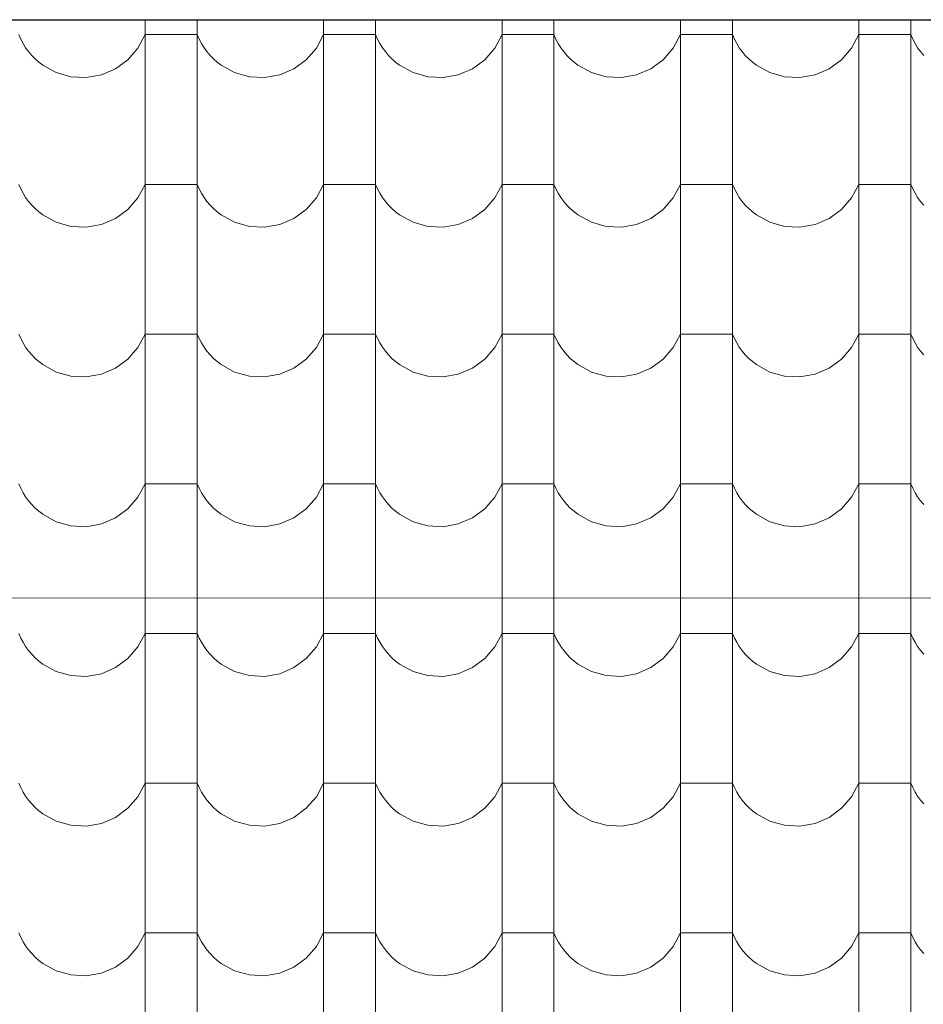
# Model space of a CAD drawing. Header units: millimetres. Extents: x -68772 to 137055, y -73300 to 19650.
# Tile 170 of 212: x 74464 to 75550, y -37967 to -36782. Entities that reach past the tile are written whole.
import ezdxf

# ---------------------------------------------------------------- set-up
doc = ezdxf.new("R2010")
doc.units = ezdxf.units.MM
doc.header["$MEASUREMENT"] = 0
for name, color, linetype, lineweight in [('Nowe_810-G Ogólne_Nr_pióra__1', 7, 'Continuous', 18), ('Nowe_810-G Ogólne_Nr_pióra__26', 13, 'Continuous', 18), ('Nowe_NIEWIDOCZNE DACHY_Nr_pióra__1', 7, 'Continuous', 18)]:
    doc.layers.add(name, color=color, linetype=linetype, lineweight=lineweight)

# ---------------------------------------------------------------- blocks, each defined once
blk = doc.blocks.new('*X46')
at = {"layer": 'Nowe_810-G Ogólne_Nr_pióra__26', "color": 13, "linetype": 'Continuous', "lineweight": 18}
for p, q in [((74614.8, -36782.7), (74614.8, -36910.2)), ((74677.2, -36782.7), (74677.2, -36910.2)), ((74829.3, -36782.7), (74829.3, -36910.2)), ((74891.7, -36782.7), (74891.7, -36910.2)), ((75043.8, -36782.8), (75043.8, -36910.2)), ((75106.2, -36782.8), (75106.2, -36910.2)), ((75258.3, -36782.8), (75258.3, -36910.2)), ((75320.7, -36782.8), (75320.7, -36910.2)), ((75472.8, -36782.8), (75472.8, -36910.2)), ((75535.2, -36782.8), (75535.2, -36910.2)), ((74462.7, -36800.4), (74465.1, -36805.9)), ((74606.1, -36816.7), (74614.8, -36800.4)), ((74646, -36800.4), (74614.8, -36800.4)), ((74677.2, -36800.4), (74646, -36800.4)), ((74677.2, -36800.4), (74679.6, -36805.9)), ((74820.6, -36816.7), (74829.3, -36800.4)), ((74860.5, -36800.4), (74829.3, -36800.4)), ((74891.7, -36800.4), (74860.5, -36800.4)), ((74891.7, -36800.4), (74894.1, -36805.9)), ((75035.1, -36816.7), (75043.8, -36800.4)), ((75075, -36800.4), (75043.8, -36800.4)), ((75106.2, -36800.4), (75075, -36800.4)), ((75106.2, -36800.4), (75108.6, -36805.9)), ((75249.6, -36816.7), (75258.3, -36800.4)), ((75289.5, -36800.4), (75258.3, -36800.4)), ((75320.7, -36800.4), (75289.5, -36800.4)), ((75320.7, -36800.4), (75323.1, -36805.9)), ((75464.1, -36816.7), (75472.8, -36800.4)), ((75504, -36800.4), (75472.8, -36800.4)), ((75535.2, -36800.4), (75504, -36800.4)), ((75535.2, -36800.4), (75537.6, -36805.9)), ((74465.1, -36805.9), (74467.9, -36811.1)), ((74467.9, -36811.1), (74471, -36816.1)), ((74471, -36816.1), (74474.5, -36820.9)), ((74594, -36830.7), (74606.1, -36816.7)), ((74679.6, -36805.9), (74682.4, -36811.1)), ((74682.4, -36811.1), (74685.5, -36816.1)), ((74685.5, -36816.1), (74689, -36820.9)), ((74808.5, -36830.7), (74820.6, -36816.7)), ((74894.1, -36805.9), (74896.9, -36811.1)), ((74896.9, -36811.1), (74900, -36816.1)), ((74900, -36816.1), (74903.5, -36820.9)), ((75023, -36830.7), (75035.1, -36816.7)), ((75108.6, -36805.9), (75111.4, -36811.1)), ((75111.4, -36811.1), (75114.5, -36816.1)), ((75114.5, -36816.1), (75118, -36820.9)), ((75237.5, -36830.7), (75249.6, -36816.7)), ((75323.1, -36805.9), (75325.9, -36811.1)), ((75325.9, -36811.1), (75329, -36816.1)), ((75329, -36816.1), (75332.5, -36820.9)), ((75452, -36830.7), (75464.1, -36816.7)), ((75537.6, -36805.9), (75540.4, -36811.1)), ((75540.4, -36811.1), (75543.5, -36816.1)), ((75543.5, -36816.1), (75547, -36820.9)), ((74474.5, -36820.9), (74478.3, -36825.4)), ((74478.3, -36825.4), (74482.4, -36829.7)), ((74689, -36820.9), (74692.8, -36825.4)), ((74692.8, -36825.4), (74696.9, -36829.7)), ((74903.5, -36820.9), (74907.3, -36825.4)), ((74907.3, -36825.4), (74911.4, -36829.7)), ((75118, -36820.9), (75121.8, -36825.4)), ((75121.8, -36825.4), (75125.9, -36829.7)), ((75332.5, -36820.9), (75336.3, -36825.4)), ((75336.3, -36825.4), (75340.4, -36829.7)), ((75547, -36820.9), (75550.8, -36825.4)), ((74482.4, -36829.7), (74486.9, -36833.6)), ((74486.9, -36833.6), (74491.6, -36837.2)), ((74491.6, -36837.2), (74507.8, -36846.1)), ((74579.1, -36841.5), (74594, -36830.7)), ((74696.9, -36829.7), (74701.4, -36833.6)), ((74701.4, -36833.6), (74706.1, -36837.2)), ((74706.1, -36837.2), (74722.3, -36846.1)), ((74793.6, -36841.5), (74808.5, -36830.7)), ((74911.4, -36829.7), (74915.9, -36833.6)), ((74915.9, -36833.6), (74920.6, -36837.2)), ((74920.6, -36837.2), (74936.8, -36846.1)), ((75008.1, -36841.5), (75023, -36830.7)), ((75125.9, -36829.7), (75130.4, -36833.6)), ((75130.4, -36833.6), (75135.1, -36837.2)), ((75135.1, -36837.2), (75151.3, -36846.1)), ((75222.6, -36841.5), (75237.5, -36830.7)), ((75340.4, -36829.7), (75344.9, -36833.6)), ((75344.9, -36833.6), (75349.6, -36837.2)), ((75349.6, -36837.2), (75365.8, -36846.1)), ((75437.1, -36841.5), (75452, -36830.7)), ((74507.8, -36846.1), (74525.5, -36851.1)), ((74525.5, -36851.1), (74543.9, -36852)), ((74543.9, -36852), (74562.1, -36848.8)), ((74562.1, -36848.8), (74579.1, -36841.5)), ((74722.3, -36846.1), (74740, -36851.1)), ((74740, -36851.1), (74758.4, -36852)), ((74758.4, -36852), (74776.6, -36848.8)), ((74776.6, -36848.8), (74793.6, -36841.5)), ((74936.8, -36846.1), (74954.5, -36851.1)), ((74954.5, -36851.1), (74972.9, -36852)), ((74972.9, -36852), (74991.1, -36848.8)), ((74991.1, -36848.8), (75008.1, -36841.5)), ((75151.3, -36846.1), (75169, -36851.1)), ((75169, -36851.1), (75187.4, -36852)), ((75187.4, -36852), (75205.6, -36848.8)), ((75205.6, -36848.8), (75222.6, -36841.5)), ((75365.8, -36846.1), (75383.5, -36851.1)), ((75383.5, -36851.1), (75401.9, -36852)), ((75401.9, -36852), (75420.1, -36848.8)), ((75420.1, -36848.8), (75437.1, -36841.5)), ((74614.8, -36910.2), (74614.8, -37090.3)), ((74677.2, -36910.2), (74677.2, -37090.3)), ((74829.3, -36910.2), (74829.3, -37090.3)), ((74891.7, -36910.2), (74891.7, -37090.3)), ((75043.8, -36910.2), (75043.8, -37090.3)), ((75106.2, -36910.2), (75106.2, -37090.3)), ((75258.3, -36910.2), (75258.3, -37090.3)), ((75320.7, -36910.2), (75320.7, -37090.3)), ((75472.8, -36910.2), (75472.8, -37090.3)), ((75535.2, -36910.2), (75535.2, -37090.3)), ((74462.7, -36980.5), (74465.1, -36985.9)), ((74606.1, -36996.8), (74614.8, -36980.5)), ((74646, -36980.5), (74614.8, -36980.5)), ((74677.2, -36980.5), (74646, -36980.5)), ((74677.2, -36980.5), (74679.6, -36985.9)), ((74820.6, -36996.8), (74829.3, -36980.5)), ((74860.5, -36980.5), (74829.3, -36980.5)), ((74891.7, -36980.5), (74860.5, -36980.5)), ((74891.7, -36980.5), (74894.1, -36985.9)), ((75035.1, -36996.8), (75043.8, -36980.5)), ((75075, -36980.5), (75043.8, -36980.5)), ((75106.2, -36980.5), (75075, -36980.5)), ((75106.2, -36980.5), (75108.6, -36985.9)), ((75249.6, -36996.8), (75258.3, -36980.5)), ((75289.5, -36980.5), (75258.3, -36980.5)), ((75320.7, -36980.5), (75289.5, -36980.5)), ((75320.7, -36980.5), (75323.1, -36985.9)), ((75464.1, -36996.8), (75472.8, -36980.5)), ((75504, -36980.5), (75472.8, -36980.5)), ((75535.2, -36980.5), (75504, -36980.5)), ((75535.2, -36980.5), (75537.6, -36985.9)), ((74465.1, -36985.9), (74467.9, -36991.2)), ((74467.9, -36991.2), (74471, -36996.2)), ((74679.6, -36985.9), (74682.4, -36991.2)), ((74682.4, -36991.2), (74685.5, -36996.2)), ((74894.1, -36985.9), (74896.9, -36991.2)), ((74896.9, -36991.2), (74900, -36996.2)), ((75108.6, -36985.9), (75111.4, -36991.2)), ((75111.4, -36991.2), (75114.5, -36996.2)), ((75323.1, -36985.9), (75325.9, -36991.2)), ((75325.9, -36991.2), (75329, -36996.2)), ((75537.6, -36985.9), (75540.4, -36991.2)), ((75540.4, -36991.2), (75543.5, -36996.2)), ((74471, -36996.2), (74474.5, -37001)), ((74474.5, -37001), (74478.3, -37005.5)), ((74478.3, -37005.5), (74482.4, -37009.7)), ((74594, -37010.7), (74606.1, -36996.8)), ((74685.5, -36996.2), (74689, -37001)), ((74689, -37001), (74692.8, -37005.5)), ((74692.8, -37005.5), (74696.9, -37009.7)), ((74808.5, -37010.7), (74820.6, -36996.8)), ((74900, -36996.2), (74903.5, -37001)), ((74903.5, -37001), (74907.3, -37005.5)), ((74907.3, -37005.5), (74911.4, -37009.7)), ((75023, -37010.7), (75035.1, -36996.8)), ((75114.5, -36996.2), (75118, -37001)), ((75118, -37001), (75121.8, -37005.5)), ((75121.8, -37005.5), (75125.9, -37009.7)), ((75237.5, -37010.7), (75249.6, -36996.8)), ((75329, -36996.2), (75332.5, -37001)), ((75332.5, -37001), (75336.3, -37005.5)), ((75336.3, -37005.5), (75340.4, -37009.7)), ((75452, -37010.7), (75464.1, -36996.8)), ((75543.5, -36996.2), (75547, -37001)), ((75547, -37001), (75550.8, -37005.5)), ((74482.4, -37009.7), (74486.9, -37013.6)), ((74486.9, -37013.6), (74491.6, -37017.2)), ((74491.6, -37017.2), (74507.8, -37026.1)), ((74579.1, -37021.6), (74594, -37010.7)), ((74696.9, -37009.7), (74701.4, -37013.6)), ((74701.4, -37013.6), (74706.1, -37017.2)), ((74706.1, -37017.2), (74722.3, -37026.1)), ((74793.6, -37021.6), (74808.5, -37010.7)), ((74911.4, -37009.7), (74915.9, -37013.6)), ((74915.9, -37013.6), (74920.6, -37017.2)), ((74920.6, -37017.2), (74936.8, -37026.1)), ((75008.1, -37021.6), (75023, -37010.7)), ((75125.9, -37009.7), (75130.4, -37013.6)), ((75130.4, -37013.6), (75135.1, -37017.2)), ((75135.1, -37017.2), (75151.3, -37026.1)), ((75222.6, -37021.6), (75237.5, -37010.7)), ((75340.4, -37009.7), (75344.9, -37013.6)), ((75344.9, -37013.6), (75349.6, -37017.2)), ((75349.6, -37017.2), (75365.8, -37026.1)), ((75437.1, -37021.6), (75452, -37010.7)), ((74507.8, -37026.1), (74525.5, -37031.1)), ((74543.9, -37032.1), (74562.1, -37028.8)), ((74562.1, -37028.8), (74579.1, -37021.6)), ((74722.3, -37026.1), (74740, -37031.1)), ((74758.4, -37032.1), (74776.6, -37028.8)), ((74776.6, -37028.8), (74793.6, -37021.6)), ((74936.8, -37026.1), (74954.5, -37031.1)), ((74972.9, -37032.1), (74991.1, -37028.8)), ((74991.1, -37028.8), (75008.1, -37021.6)), ((75151.3, -37026.1), (75169, -37031.1)), ((75187.4, -37032.1), (75205.6, -37028.8)), ((75205.6, -37028.8), (75222.6, -37021.6)), ((75365.8, -37026.1), (75383.5, -37031.1)), ((75401.9, -37032.1), (75420.1, -37028.8)), ((75420.1, -37028.8), (75437.1, -37021.6)), ((74525.5, -37031.1), (74543.9, -37032.1)), ((74740, -37031.1), (74758.4, -37032.1)), ((74954.5, -37031.1), (74972.9, -37032.1)), ((75169, -37031.1), (75187.4, -37032.1)), ((75383.5, -37031.1), (75401.9, -37032.1)), ((74614.8, -37090.3), (74614.8, -37270.3)), ((74677.2, -37090.3), (74677.2, -37270.3)), ((74829.3, -37090.3), (74829.3, -37270.3)), ((74891.7, -37090.3), (74891.7, -37270.3)), ((75043.8, -37090.3), (75043.8, -37270.3)), ((75106.2, -37090.3), (75106.2, -37270.3)), ((75258.3, -37090.3), (75258.3, -37270.3)), ((75320.7, -37090.3), (75320.7, -37270.3)), ((75472.8, -37090.3), (75472.8, -37270.3)), ((75535.2, -37090.3), (75535.2, -37270.3)), ((74462.7, -37160.5), (74465.1, -37166)), ((74465.1, -37166), (74467.9, -37171.2)), ((74467.9, -37171.2), (74471, -37176.2)), ((74606.1, -37176.8), (74614.8, -37160.5)), ((74646, -37160.5), (74614.8, -37160.5)), ((74677.2, -37160.5), (74646, -37160.5)), ((74677.2, -37160.5), (74679.6, -37166)), ((74679.6, -37166), (74682.4, -37171.2)), ((74682.4, -37171.2), (74685.5, -37176.2)), ((74820.6, -37176.8), (74829.3, -37160.5)), ((74860.5, -37160.5), (74829.3, -37160.5)), ((74891.7, -37160.5), (74860.5, -37160.5)), ((74891.7, -37160.5), (74894.1, -37166)), ((74894.1, -37166), (74896.9, -37171.2)), ((74896.9, -37171.2), (74900, -37176.2)), ((75035.1, -37176.8), (75043.8, -37160.5)), ((75075, -37160.5), (75043.8, -37160.5)), ((75106.2, -37160.5), (75075, -37160.5)), ((75106.2, -37160.5), (75108.6, -37166)), ((75108.6, -37166), (75111.4, -37171.2)), ((75111.4, -37171.2), (75114.5, -37176.2)), ((75249.6, -37176.8), (75258.3, -37160.5)), ((75289.5, -37160.5), (75258.3, -37160.5)), ((75320.7, -37160.5), (75289.5, -37160.5)), ((75320.7, -37160.5), (75323.1, -37166)), ((75323.1, -37166), (75325.9, -37171.2)), ((75325.9, -37171.2), (75329, -37176.2)), ((75464.1, -37176.8), (75472.8, -37160.5)), ((75504, -37160.5), (75472.8, -37160.5)), ((75535.2, -37160.5), (75504, -37160.5)), ((75535.2, -37160.5), (75537.6, -37166)), ((75537.6, -37166), (75540.4, -37171.2)), ((75540.4, -37171.2), (75543.5, -37176.2)), ((74471, -37176.2), (74474.5, -37181)), ((74474.5, -37181), (74478.3, -37185.5)), ((74594, -37190.8), (74606.1, -37176.8)), ((74685.5, -37176.2), (74689, -37181)), ((74689, -37181), (74692.8, -37185.5)), ((74808.5, -37190.8), (74820.6, -37176.8)), ((74900, -37176.2), (74903.5, -37181)), ((74903.5, -37181), (74907.3, -37185.5)), ((75023, -37190.8), (75035.1, -37176.8)), ((75114.5, -37176.2), (75118, -37181)), ((75118, -37181), (75121.8, -37185.5)), ((75237.5, -37190.8), (75249.6, -37176.8)), ((75329, -37176.2), (75332.5, -37181)), ((75332.5, -37181), (75336.3, -37185.5)), ((75452, -37190.8), (75464.1, -37176.8)), ((75543.5, -37176.2), (75547, -37181)), ((75547, -37181), (75550.8, -37185.5)), ((74478.3, -37185.5), (74482.4, -37189.8)), ((74482.4, -37189.8), (74486.9, -37193.7)), ((74486.9, -37193.7), (74491.6, -37197.3)), ((74579.1, -37201.6), (74594, -37190.8)), ((74692.8, -37185.5), (74696.9, -37189.8)), ((74696.9, -37189.8), (74701.4, -37193.7)), ((74701.4, -37193.7), (74706.1, -37197.3)), ((74793.6, -37201.6), (74808.5, -37190.8)), ((74907.3, -37185.5), (74911.4, -37189.8)), ((74911.4, -37189.8), (74915.9, -37193.7)), ((74915.9, -37193.7), (74920.6, -37197.3)), ((75008.1, -37201.6), (75023, -37190.8)), ((75121.8, -37185.5), (75125.9, -37189.8)), ((75125.9, -37189.8), (75130.4, -37193.7)), ((75130.4, -37193.7), (75135.1, -37197.3)), ((75222.6, -37201.6), (75237.5, -37190.8)), ((75336.3, -37185.5), (75340.4, -37189.8)), ((75340.4, -37189.8), (75344.9, -37193.7)), ((75344.9, -37193.7), (75349.6, -37197.3)), ((75437.1, -37201.6), (75452, -37190.8)), ((74491.6, -37197.3), (74507.8, -37206.2)), ((74507.8, -37206.2), (74525.5, -37211.2)), ((74562.1, -37208.9), (74579.1, -37201.6)), ((74706.1, -37197.3), (74722.3, -37206.2)), ((74722.3, -37206.2), (74740, -37211.2)), ((74776.6, -37208.9), (74793.6, -37201.6)), ((74920.6, -37197.3), (74936.8, -37206.2)), ((74936.8, -37206.2), (74954.5, -37211.2)), ((74991.1, -37208.9), (75008.1, -37201.6)), ((75135.1, -37197.3), (75151.3, -37206.2)), ((75151.3, -37206.2), (75169, -37211.2)), ((75205.6, -37208.9), (75222.6, -37201.6)), ((75349.6, -37197.3), (75365.8, -37206.2)), ((75365.8, -37206.2), (75383.5, -37211.2)), ((75420.1, -37208.9), (75437.1, -37201.6)), ((74525.5, -37211.2), (74543.9, -37212.1)), ((74543.9, -37212.1), (74562.1, -37208.9)), ((74740, -37211.2), (74758.4, -37212.1)), ((74758.4, -37212.1), (74776.6, -37208.9)), ((74954.5, -37211.2), (74972.9, -37212.1)), ((74972.9, -37212.1), (74991.1, -37208.9)), ((75169, -37211.2), (75187.4, -37212.1)), ((75187.4, -37212.1), (75205.6, -37208.9)), ((75383.5, -37211.2), (75401.9, -37212.1)), ((75401.9, -37212.1), (75420.1, -37208.9)), ((74614.8, -37270.3), (74614.8, -37450.4)), ((74677.2, -37270.3), (74677.2, -37450.4)), ((74829.3, -37270.3), (74829.3, -37450.4)), ((74891.7, -37270.3), (74891.7, -37450.4)), ((75043.8, -37270.3), (75043.8, -37450.4)), ((75106.2, -37270.3), (75106.2, -37450.4)), ((75258.3, -37270.3), (75258.3, -37450.4)), ((75320.7, -37270.3), (75320.7, -37450.4)), ((75472.8, -37270.3), (75472.8, -37450.4)), ((75535.2, -37270.3), (75535.2, -37450.4)), ((74462.7, -37340.6), (74465.1, -37346)), ((74465.1, -37346), (74467.9, -37351.3)), ((74606.1, -37356.9), (74614.8, -37340.6)), ((74646, -37340.6), (74614.8, -37340.6)), ((74677.2, -37340.6), (74646, -37340.6)), ((74677.2, -37340.6), (74679.6, -37346)), ((74679.6, -37346), (74682.4, -37351.3)), ((74820.6, -37356.9), (74829.3, -37340.6)), ((74860.5, -37340.6), (74829.3, -37340.6)), ((74891.7, -37340.6), (74860.5, -37340.6)), ((74891.7, -37340.6), (74894.1, -37346)), ((74894.1, -37346), (74896.9, -37351.3)), ((75035.1, -37356.9), (75043.8, -37340.6)), ((75075, -37340.6), (75043.8, -37340.6)), ((75106.2, -37340.6), (75075, -37340.6)), ((75106.2, -37340.6), (75108.6, -37346)), ((75108.6, -37346), (75111.4, -37351.3)), ((75249.6, -37356.9), (75258.3, -37340.6)), ((75289.5, -37340.6), (75258.3, -37340.6)), ((75320.7, -37340.6), (75289.5, -37340.6)), ((75320.7, -37340.6), (75323.1, -37346)), ((75323.1, -37346), (75325.9, -37351.3)), ((75464.1, -37356.9), (75472.8, -37340.6)), ((75504, -37340.6), (75472.8, -37340.6)), ((75535.2, -37340.6), (75504, -37340.6)), ((75535.2, -37340.6), (75537.6, -37346)), ((75537.6, -37346), (75540.4, -37351.3)), ((74467.9, -37351.3), (74471, -37356.3)), ((74471, -37356.3), (74474.5, -37361.1)), ((74474.5, -37361.1), (74478.3, -37365.6)), ((74594, -37370.8), (74606.1, -37356.9)), ((74682.4, -37351.3), (74685.5, -37356.3)), ((74685.5, -37356.3), (74689, -37361.1)), ((74689, -37361.1), (74692.8, -37365.6)), ((74808.5, -37370.8), (74820.6, -37356.9)), ((74896.9, -37351.3), (74900, -37356.3)), ((74900, -37356.3), (74903.5, -37361.1)), ((74903.5, -37361.1), (74907.3, -37365.6)), ((75023, -37370.8), (75035.1, -37356.9)), ((75111.4, -37351.3), (75114.5, -37356.3)), ((75114.5, -37356.3), (75118, -37361.1)), ((75118, -37361.1), (75121.8, -37365.6)), ((75237.5, -37370.8), (75249.6, -37356.9)), ((75325.9, -37351.3), (75329, -37356.3)), ((75329, -37356.3), (75332.5, -37361.1)), ((75332.5, -37361.1), (75336.3, -37365.6)), ((75452, -37370.8), (75464.1, -37356.9)), ((75540.4, -37351.3), (75543.5, -37356.3)), ((75543.5, -37356.3), (75547, -37361.1)), ((75547, -37361.1), (75550.8, -37365.6)), ((74478.3, -37365.6), (74482.4, -37369.8)), ((74482.4, -37369.8), (74486.9, -37373.7)), ((74579.1, -37381.7), (74594, -37370.8)), ((74692.8, -37365.6), (74696.9, -37369.8)), ((74696.9, -37369.8), (74701.4, -37373.7)), ((74793.6, -37381.7), (74808.5, -37370.8)), ((74907.3, -37365.6), (74911.4, -37369.8)), ((74911.4, -37369.8), (74915.9, -37373.7)), ((75008.1, -37381.7), (75023, -37370.8)), ((75121.8, -37365.6), (75125.9, -37369.8)), ((75125.9, -37369.8), (75130.4, -37373.7)), ((75222.6, -37381.7), (75237.5, -37370.8)), ((75336.3, -37365.6), (75340.4, -37369.8)), ((75340.4, -37369.8), (75344.9, -37373.7)), ((75437.1, -37381.7), (75452, -37370.8)), ((74486.9, -37373.7), (74491.6, -37377.3)), ((74491.6, -37377.3), (74507.8, -37386.2)), ((74562.1, -37388.9), (74579.1, -37381.7)), ((74701.4, -37373.7), (74706.1, -37377.3)), ((74706.1, -37377.3), (74722.3, -37386.2)), ((74776.6, -37388.9), (74793.6, -37381.7)), ((74915.9, -37373.7), (74920.6, -37377.3)), ((74920.6, -37377.3), (74936.8, -37386.2)), ((74991.1, -37388.9), (75008.1, -37381.7)), ((75130.4, -37373.7), (75135.1, -37377.3)), ((75135.1, -37377.3), (75151.3, -37386.2)), ((75205.6, -37388.9), (75222.6, -37381.7)), ((75344.9, -37373.7), (75349.6, -37377.3)), ((75349.6, -37377.3), (75365.8, -37386.2)), ((75420.1, -37388.9), (75437.1, -37381.7)), ((74507.8, -37386.2), (74525.5, -37391.2)), ((74525.5, -37391.2), (74543.9, -37392.2)), ((74543.9, -37392.2), (74562.1, -37388.9)), ((74722.3, -37386.2), (74740, -37391.2)), ((74740, -37391.2), (74758.4, -37392.2)), ((74758.4, -37392.2), (74776.6, -37388.9)), ((74936.8, -37386.2), (74954.5, -37391.2)), ((74954.5, -37391.2), (74972.9, -37392.2)), ((74972.9, -37392.2), (74991.1, -37388.9)), ((75151.3, -37386.2), (75169, -37391.2)), ((75169, -37391.2), (75187.4, -37392.2)), ((75187.4, -37392.2), (75205.6, -37388.9)), ((75365.8, -37386.2), (75383.5, -37391.2)), ((75383.5, -37391.2), (75401.9, -37392.2)), ((75401.9, -37392.2), (75420.1, -37388.9)), ((74614.8, -37450.4), (74614.8, -37630.4)), ((74677.2, -37450.4), (74677.2, -37630.4)), ((74829.3, -37450.4), (74829.3, -37630.4)), ((74891.7, -37450.4), (74891.7, -37630.4)), ((75043.8, -37450.4), (75043.8, -37630.4)), ((75106.2, -37450.4), (75106.2, -37630.4)), ((75258.3, -37450.4), (75258.3, -37630.4)), ((75320.7, -37450.4), (75320.7, -37630.4)), ((75472.8, -37450.4), (75472.8, -37630.4)), ((75535.2, -37450.4), (75535.2, -37630.4)), ((74462.7, -37520.6), (74465.1, -37526.1)), ((74465.1, -37526.1), (74467.9, -37531.3)), ((74606.1, -37536.9), (74614.8, -37520.6)), ((74646, -37520.6), (74614.8, -37520.6)), ((74677.2, -37520.6), (74646, -37520.6)), ((74677.2, -37520.6), (74679.6, -37526.1)), ((74679.6, -37526.1), (74682.4, -37531.3)), ((74820.6, -37536.9), (74829.3, -37520.6)), ((74860.5, -37520.6), (74829.3, -37520.6)), ((74891.7, -37520.6), (74860.5, -37520.6)), ((74891.7, -37520.6), (74894.1, -37526.1)), ((74894.1, -37526.1), (74896.9, -37531.3)), ((75035.1, -37536.9), (75043.8, -37520.6)), ((75075, -37520.6), (75043.8, -37520.6)), ((75106.2, -37520.6), (75075, -37520.6)), ((75106.2, -37520.6), (75108.6, -37526.1)), ((75108.6, -37526.1), (75111.4, -37531.3)), ((75249.6, -37536.9), (75258.3, -37520.6)), ((75289.5, -37520.6), (75258.3, -37520.6)), ((75320.7, -37520.6), (75289.5, -37520.6)), ((75320.7, -37520.6), (75323.1, -37526.1)), ((75323.1, -37526.1), (75325.9, -37531.3)), ((75464.1, -37536.9), (75472.8, -37520.6)), ((75504, -37520.6), (75472.8, -37520.6)), ((75535.2, -37520.6), (75504, -37520.6)), ((75535.2, -37520.6), (75537.6, -37526.1)), ((75537.6, -37526.1), (75540.4, -37531.3)), ((74467.9, -37531.3), (74471, -37536.3)), ((74471, -37536.3), (74474.5, -37541.1)), ((74594, -37550.9), (74606.1, -37536.9)), ((74682.4, -37531.3), (74685.5, -37536.3)), ((74685.5, -37536.3), (74689, -37541.1)), ((74808.5, -37550.9), (74820.6, -37536.9)), ((74896.9, -37531.3), (74900, -37536.3)), ((74900, -37536.3), (74903.5, -37541.1)), ((75023, -37550.9), (75035.1, -37536.9)), ((75111.4, -37531.3), (75114.5, -37536.3)), ((75114.5, -37536.3), (75118, -37541.1)), ((75237.5, -37550.9), (75249.6, -37536.9)), ((75325.9, -37531.3), (75329, -37536.3)), ((75329, -37536.3), (75332.5, -37541.1)), ((75452, -37550.9), (75464.1, -37536.9)), ((75540.4, -37531.3), (75543.5, -37536.3)), ((75543.5, -37536.3), (75547, -37541.1)), ((74474.5, -37541.1), (74478.3, -37545.6)), ((74478.3, -37545.6), (74482.4, -37549.9)), ((74482.4, -37549.9), (74486.9, -37553.8)), ((74579.1, -37561.7), (74594, -37550.9)), ((74689, -37541.1), (74692.8, -37545.6)), ((74692.8, -37545.6), (74696.9, -37549.9)), ((74696.9, -37549.9), (74701.4, -37553.8)), ((74793.6, -37561.7), (74808.5, -37550.9)), ((74903.5, -37541.1), (74907.3, -37545.6)), ((74907.3, -37545.6), (74911.4, -37549.9)), ((74911.4, -37549.9), (74915.9, -37553.8)), ((75008.1, -37561.7), (75023, -37550.9)), ((75118, -37541.1), (75121.8, -37545.6)), ((75121.8, -37545.6), (75125.9, -37549.9)), ((75125.9, -37549.9), (75130.4, -37553.8)), ((75222.6, -37561.7), (75237.5, -37550.9)), ((75332.5, -37541.1), (75336.3, -37545.6)), ((75336.3, -37545.6), (75340.4, -37549.9)), ((75340.4, -37549.9), (75344.9, -37553.8)), ((75437.1, -37561.7), (75452, -37550.9)), ((75547, -37541.1), (75550.8, -37545.6)), ((74486.9, -37553.8), (74491.6, -37557.4)), ((74491.6, -37557.4), (74507.8, -37566.3)), ((74562.1, -37569), (74579.1, -37561.7)), ((74701.4, -37553.8), (74706.1, -37557.4)), ((74706.1, -37557.4), (74722.3, -37566.3)), ((74776.6, -37569), (74793.6, -37561.7)), ((74915.9, -37553.8), (74920.6, -37557.4)), ((74920.6, -37557.4), (74936.8, -37566.3)), ((74991.1, -37569), (75008.1, -37561.7)), ((75130.4, -37553.8), (75135.1, -37557.4)), ((75135.1, -37557.4), (75151.3, -37566.3)), ((75205.6, -37569), (75222.6, -37561.7)), ((75344.9, -37553.8), (75349.6, -37557.4)), ((75349.6, -37557.4), (75365.8, -37566.3)), ((75420.1, -37569), (75437.1, -37561.7)), ((74507.8, -37566.3), (74525.5, -37571.3)), ((74525.5, -37571.3), (74543.9, -37572.2)), ((74543.9, -37572.2), (74562.1, -37569)), ((74722.3, -37566.3), (74740, -37571.3)), ((74740, -37571.3), (74758.4, -37572.2)), ((74758.4, -37572.2), (74776.6, -37569)), ((74936.8, -37566.3), (74954.5, -37571.3)), ((74954.5, -37571.3), (74972.9, -37572.2)), ((74972.9, -37572.2), (74991.1, -37569)), ((75151.3, -37566.3), (75169, -37571.3)), ((75169, -37571.3), (75187.4, -37572.2)), ((75187.4, -37572.2), (75205.6, -37569)), ((75365.8, -37566.3), (75383.5, -37571.3)), ((75383.5, -37571.3), (75401.9, -37572.2)), ((75401.9, -37572.2), (75420.1, -37569)), ((74614.8, -37630.4), (74614.8, -37810.5)), ((74677.2, -37630.4), (74677.2, -37810.5)), ((74829.3, -37630.4), (74829.3, -37810.5)), ((74891.7, -37630.4), (74891.7, -37810.5)), ((75043.8, -37630.4), (75043.8, -37810.5)), ((75106.2, -37630.4), (75106.2, -37810.5)), ((75258.3, -37630.4), (75258.3, -37810.5)), ((75320.7, -37630.4), (75320.7, -37810.5)), ((75472.8, -37630.4), (75472.8, -37810.5)), ((75535.2, -37630.4), (75535.2, -37810.5)), ((74462.7, -37700.7), (74465.1, -37706.1)), ((74606.1, -37717), (74614.8, -37700.7)), ((74646, -37700.7), (74614.8, -37700.7)), ((74677.2, -37700.7), (74646, -37700.7)), ((74677.2, -37700.7), (74679.6, -37706.1)), ((74820.6, -37717), (74829.3, -37700.7)), ((74860.5, -37700.7), (74829.3, -37700.7)), ((74891.7, -37700.7), (74860.5, -37700.7)), ((74891.7, -37700.7), (74894.1, -37706.1)), ((75035.1, -37717), (75043.8, -37700.7)), ((75075, -37700.7), (75043.8, -37700.7)), ((75106.2, -37700.7), (75075, -37700.7)), ((75106.2, -37700.7), (75108.6, -37706.1)), ((75249.6, -37717), (75258.3, -37700.7)), ((75289.5, -37700.7), (75258.3, -37700.7)), ((75320.7, -37700.7), (75289.5, -37700.7)), ((75320.7, -37700.7), (75323.1, -37706.1)), ((75464.1, -37717), (75472.8, -37700.7)), ((75504, -37700.7), (75472.8, -37700.7)), ((75535.2, -37700.7), (75504, -37700.7)), ((75535.2, -37700.7), (75537.6, -37706.1)), ((74465.1, -37706.1), (74467.9, -37711.4)), ((74467.9, -37711.4), (74471, -37716.4)), ((74471, -37716.4), (74474.5, -37721.2)), ((74594, -37730.9), (74606.1, -37717)), ((74679.6, -37706.1), (74682.4, -37711.4)), ((74682.4, -37711.4), (74685.5, -37716.4)), ((74685.5, -37716.4), (74689, -37721.2)), ((74808.5, -37730.9), (74820.6, -37717)), ((74894.1, -37706.1), (74896.9, -37711.4)), ((74896.9, -37711.4), (74900, -37716.4)), ((74900, -37716.4), (74903.5, -37721.2)), ((75023, -37730.9), (75035.1, -37717)), ((75108.6, -37706.1), (75111.4, -37711.4)), ((75111.4, -37711.4), (75114.5, -37716.4)), ((75114.5, -37716.4), (75118, -37721.2)), ((75237.5, -37730.9), (75249.6, -37717)), ((75323.1, -37706.1), (75325.9, -37711.4)), ((75325.9, -37711.4), (75329, -37716.4)), ((75329, -37716.4), (75332.5, -37721.2)), ((75452, -37730.9), (75464.1, -37717)), ((75537.6, -37706.1), (75540.4, -37711.4)), ((75540.4, -37711.4), (75543.5, -37716.4)), ((75543.5, -37716.4), (75547, -37721.2)), ((74474.5, -37721.2), (74478.3, -37725.7)), ((74478.3, -37725.7), (74482.4, -37729.9)), ((74689, -37721.2), (74692.8, -37725.7)), ((74692.8, -37725.7), (74696.9, -37729.9)), ((74903.5, -37721.2), (74907.3, -37725.7)), ((74907.3, -37725.7), (74911.4, -37729.9)), ((75118, -37721.2), (75121.8, -37725.7)), ((75121.8, -37725.7), (75125.9, -37729.9)), ((75332.5, -37721.2), (75336.3, -37725.7)), ((75336.3, -37725.7), (75340.4, -37729.9)), ((75547, -37721.2), (75550.8, -37725.7)), ((74482.4, -37729.9), (74486.9, -37733.8)), ((74486.9, -37733.8), (74491.6, -37737.4)), ((74491.6, -37737.4), (74507.8, -37746.3)), ((74579.1, -37741.8), (74594, -37730.9)), ((74696.9, -37729.9), (74701.4, -37733.8)), ((74701.4, -37733.8), (74706.1, -37737.4)), ((74706.1, -37737.4), (74722.3, -37746.3)), ((74793.6, -37741.8), (74808.5, -37730.9)), ((74911.4, -37729.9), (74915.9, -37733.8)), ((74915.9, -37733.8), (74920.6, -37737.4)), ((74920.6, -37737.4), (74936.8, -37746.3)), ((75008.1, -37741.8), (75023, -37730.9)), ((75125.9, -37729.9), (75130.4, -37733.8)), ((75130.4, -37733.8), (75135.1, -37737.4)), ((75135.1, -37737.4), (75151.3, -37746.3)), ((75222.6, -37741.8), (75237.5, -37730.9)), ((75340.4, -37729.9), (75344.9, -37733.8)), ((75344.9, -37733.8), (75349.6, -37737.4)), ((75349.6, -37737.4), (75365.8, -37746.3)), ((75437.1, -37741.8), (75452, -37730.9)), ((74507.8, -37746.3), (74525.5, -37751.3)), ((74525.5, -37751.3), (74543.9, -37752.3)), ((74543.9, -37752.3), (74562.1, -37749)), ((74562.1, -37749), (74579.1, -37741.8)), ((74722.3, -37746.3), (74740, -37751.3)), ((74740, -37751.3), (74758.4, -37752.3)), ((74758.4, -37752.3), (74776.6, -37749)), ((74776.6, -37749), (74793.6, -37741.8)), ((74936.8, -37746.3), (74954.5, -37751.3)), ((74954.5, -37751.3), (74972.9, -37752.3)), ((74972.9, -37752.3), (74991.1, -37749)), ((74991.1, -37749), (75008.1, -37741.8)), ((75151.3, -37746.3), (75169, -37751.3)), ((75169, -37751.3), (75187.4, -37752.3)), ((75187.4, -37752.3), (75205.6, -37749)), ((75205.6, -37749), (75222.6, -37741.8)), ((75365.8, -37746.3), (75383.5, -37751.3)), ((75383.5, -37751.3), (75401.9, -37752.3)), ((75401.9, -37752.3), (75420.1, -37749)), ((75420.1, -37749), (75437.1, -37741.8)), ((74614.8, -37810.5), (74614.8, -37990.5)), ((74677.2, -37810.5), (74677.2, -37990.5)), ((74829.3, -37810.5), (74829.3, -37990.5)), ((74891.7, -37810.5), (74891.7, -37990.5)), ((75043.8, -37810.5), (75043.8, -37990.5)), ((75106.2, -37810.5), (75106.2, -37990.5)), ((75258.3, -37810.5), (75258.3, -37990.5)), ((75320.7, -37810.5), (75320.7, -37990.5)), ((75472.8, -37810.5), (75472.8, -37990.5)), ((75535.2, -37810.5), (75535.2, -37990.5)), ((74462.7, -37880.7), (74465.1, -37886.2)), ((74606.1, -37897), (74614.8, -37880.7)), ((74646, -37880.7), (74614.8, -37880.7)), ((74677.2, -37880.7), (74646, -37880.7)), ((74677.2, -37880.7), (74679.6, -37886.2)), ((74820.6, -37897), (74829.3, -37880.7)), ((74860.5, -37880.7), (74829.3, -37880.7)), ((74891.7, -37880.7), (74860.5, -37880.7)), ((74891.7, -37880.7), (74894.1, -37886.2)), ((75035.1, -37897), (75043.8, -37880.7)), ((75075, -37880.7), (75043.8, -37880.7)), ((75106.2, -37880.7), (75075, -37880.7)), ((75106.2, -37880.7), (75108.6, -37886.2)), ((75249.6, -37897), (75258.3, -37880.7)), ((75289.5, -37880.7), (75258.3, -37880.7)), ((75320.7, -37880.7), (75289.5, -37880.7)), ((75320.7, -37880.7), (75323.1, -37886.2)), ((75464.1, -37897), (75472.8, -37880.7)), ((75504, -37880.7), (75472.8, -37880.7)), ((75535.2, -37880.7), (75504, -37880.7)), ((75535.2, -37880.7), (75537.6, -37886.2)), ((74465.1, -37886.2), (74467.9, -37891.4)), ((74467.9, -37891.4), (74471, -37896.4)), ((74679.6, -37886.2), (74682.4, -37891.4)), ((74682.4, -37891.4), (74685.5, -37896.4)), ((74894.1, -37886.2), (74896.9, -37891.4)), ((74896.9, -37891.4), (74900, -37896.4)), ((75108.6, -37886.2), (75111.4, -37891.4)), ((75111.4, -37891.4), (75114.5, -37896.4)), ((75323.1, -37886.2), (75325.9, -37891.4)), ((75325.9, -37891.4), (75329, -37896.4)), ((75537.6, -37886.2), (75540.4, -37891.4)), ((75540.4, -37891.4), (75543.5, -37896.4)), ((74471, -37896.4), (74474.5, -37901.2)), ((74474.5, -37901.2), (74478.3, -37905.7)), ((74478.3, -37905.7), (74482.4, -37910)), ((74594, -37911), (74606.1, -37897)), ((74685.5, -37896.4), (74689, -37901.2)), ((74689, -37901.2), (74692.8, -37905.7)), ((74692.8, -37905.7), (74696.9, -37910)), ((74808.5, -37911), (74820.6, -37897)), ((74900, -37896.4), (74903.5, -37901.2)), ((74903.5, -37901.2), (74907.3, -37905.7)), ((74907.3, -37905.7), (74911.4, -37910)), ((75023, -37911), (75035.1, -37897)), ((75114.5, -37896.4), (75118, -37901.2)), ((75118, -37901.2), (75121.8, -37905.7)), ((75121.8, -37905.7), (75125.9, -37910)), ((75237.5, -37911), (75249.6, -37897)), ((75329, -37896.4), (75332.5, -37901.2)), ((75332.5, -37901.2), (75336.3, -37905.7)), ((75336.3, -37905.7), (75340.4, -37910)), ((75452, -37911), (75464.1, -37897)), ((75543.5, -37896.4), (75547, -37901.2)), ((75547, -37901.2), (75550.8, -37905.7)), ((74482.4, -37910), (74486.9, -37913.9)), ((74486.9, -37913.9), (74491.6, -37917.5)), ((74491.6, -37917.5), (74507.8, -37926.4)), ((74579.1, -37921.8), (74594, -37911)), ((74696.9, -37910), (74701.4, -37913.9)), ((74701.4, -37913.9), (74706.1, -37917.5)), ((74706.1, -37917.5), (74722.3, -37926.4)), ((74793.6, -37921.8), (74808.5, -37911)), ((74911.4, -37910), (74915.9, -37913.9)), ((74915.9, -37913.9), (74920.6, -37917.5)), ((74920.6, -37917.5), (74936.8, -37926.4)), ((75008.1, -37921.8), (75023, -37911)), ((75125.9, -37910), (75130.4, -37913.9)), ((75130.4, -37913.9), (75135.1, -37917.5)), ((75135.1, -37917.5), (75151.3, -37926.4)), ((75222.6, -37921.8), (75237.5, -37911)), ((75340.4, -37910), (75344.9, -37913.9)), ((75344.9, -37913.9), (75349.6, -37917.5)), ((75349.6, -37917.5), (75365.8, -37926.4)), ((75437.1, -37921.8), (75452, -37911)), ((74507.8, -37926.4), (74525.5, -37931.4)), ((74543.9, -37932.3), (74562.1, -37929.1)), ((74562.1, -37929.1), (74579.1, -37921.8)), ((74722.3, -37926.4), (74740, -37931.4)), ((74758.4, -37932.3), (74776.6, -37929.1)), ((74776.6, -37929.1), (74793.6, -37921.8)), ((74936.8, -37926.4), (74954.5, -37931.4)), ((74972.9, -37932.3), (74991.1, -37929.1)), ((74991.1, -37929.1), (75008.1, -37921.8)), ((75151.3, -37926.4), (75169, -37931.4)), ((75187.4, -37932.3), (75205.6, -37929.1)), ((75205.6, -37929.1), (75222.6, -37921.8)), ((75365.8, -37926.4), (75383.5, -37931.4)), ((75401.9, -37932.3), (75420.1, -37929.1)), ((75420.1, -37929.1), (75437.1, -37921.8)), ((74525.5, -37931.4), (74543.9, -37932.3)), ((74740, -37931.4), (74758.4, -37932.3)), ((74954.5, -37931.4), (74972.9, -37932.3)), ((75169, -37931.4), (75187.4, -37932.3)), ((75383.5, -37931.4), (75401.9, -37932.3))]:
    blk.add_line(p, q, dxfattribs=at)
blk = doc.blocks.new('Wypełnienie_1', base_point=(0, 2000))
at = {"layer": 'Nowe_810-G Ogólne_Nr_pióra__1', "color": 7, "linetype": 'Continuous', "lineweight": 18}
blk.add_line((73365.2, -36782.4), (82603.7, -36784.1), dxfattribs=at)
at = {"layer": 'Nowe_810-G Ogólne_Nr_pióra__26', "color": 13, "linetype": 'Continuous', "lineweight": 18}
blk.add_blockref('*X46', (0, 0), dxfattribs=at)

msp = doc.modelspace()

# ---------------------------------------------------------------- linework, layer by layer
at = {"layer": 'Nowe_NIEWIDOCZNE DACHY_Nr_pióra__1', "color": 7, "linetype": 'Continuous', "lineweight": 18}
for p, q in [((73365.2, -36782.8), (82593.4, -36782.5)), ((82592.8, -36783.2), (73365.2, -36782.9)), ((87760.3, -37477.7), (69507, -37478.1))]:
    msp.add_line(p, q, dxfattribs=at)

# ---------------------------------------------------------------- block references
at = {"layer": 'Nowe_810-G Ogólne_Nr_pióra__26', "color": 13, "linetype": 'Continuous', "lineweight": 18}
msp.add_blockref('Wypełnienie_1', (0, 2000), dxfattribs=at)

doc.saveas('drawing.dxf')
